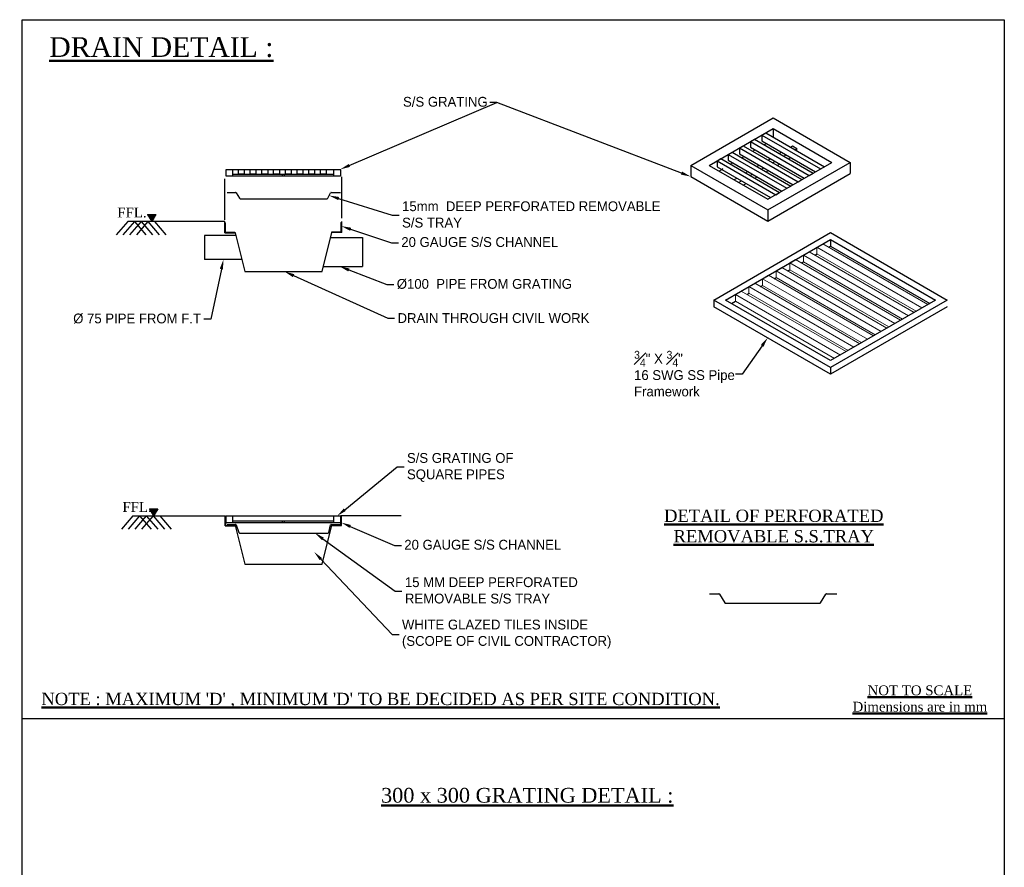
# Model space of a CAD drawing. Header units: millimetres. Extents: x 256680 to 410391, y -77299 to -22623.
# Tile 200 of 202: x 397942 to 410072, y -66372 to -55929. Entities that reach past the tile are written whole.
import ezdxf
from ezdxf import colors
from ezdxf.entities.mleader import LeaderData, LeaderLine
from ezdxf.math import Vec2, Vec3

# ---------------------------------------------------------------- set-up
doc = ezdxf.new("R2010")
doc.units = ezdxf.units.MM
doc.header["$LTSCALE"] = 2.5
doc.linetypes.add('HIDDEN', pattern=[0.375, 0.25, -0.125])
doc.layers.add('CKD-Dimensions', color=7, linetype='Continuous', lineweight=0)
doc.layers.add('CKD-TEXT', color=7, linetype='Continuous', lineweight=30)
doc.layers.add('CKD_Grating', color=7, linetype='Continuous')
doc.styles.add('CKD_Dimension Text', font='BOOKOSI.TTF')
doc.styles.get("Standard").update_dxf_attribs({"font": 'GOTHIC.TTF'})
pattern_1 = [(45, (-23593.16999, -14289.03641), (-0.04277746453, 0.04277746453), [])]
pattern_2 = [(45, (-23593.16999, -11301.15002), (-0.04277746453, 0.04277746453), [])]

# ---------------------------------------------------------------- blocks, each defined once
blk = doc.blocks.new('G$C70A365CB')
at = {"layer": 'CKD_Grating'}
h = blk.add_hatch(dxfattribs=at)
h.set_pattern_fill('ANSI31', scale=0.120993, style=0)
h.set_pattern_definition([(45, (-293.380467, 19324.36494), (-0.010694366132, 0.010694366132), [])])
h.paths.add_polyline_path([(1275.8, 10707.8), (1318.6, 10637.5), (1361.5, 10707.8)])
h = blk.add_hatch(dxfattribs=at)
h.set_pattern_fill('ANSI31', color=1, scale=0.483972, style=0)
h.set_pattern_definition(pattern_2)
h.paths.add_polyline_path([(2068.9, 10627.5), (2064.8, 10627.5), (2064.8, 10526.3), (2168, 10526.3), (2167.3, 10529.1), (2068.9, 10529.1)])
h = blk.add_hatch(dxfattribs=at)
h.set_pattern_fill('ANSI31', color=1, scale=0.483972, style=0)
h.set_pattern_definition(pattern_2)
h.paths.add_polyline_path([(3245.2, 10532.2), (3151.5, 10532.2), (3150.7, 10529.1), (3249, 10529.1), (3249, 10627.5), (3245.2, 10627.5)])
h = blk.add_hatch(dxfattribs=at)
h.set_pattern_fill('ANSI31', scale=0.120993, style=0)
h.set_pattern_definition([(45, (-274.272014, 16327.923653), (-0.010694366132, 0.010694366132), [])])
h.paths.add_polyline_path([(1294.9, 7711.4), (1337.7, 7641.1), (1380.6, 7711.4)])
h = blk.add_hatch(dxfattribs=at)
h.set_pattern_fill('ANSI31', color=1, scale=0.483972, style=0)
h.set_pattern_definition(pattern_1)
h.paths.add_polyline_path([(2068.9, 7639.6), (2064.8, 7639.6), (2064.8, 7538.4), (2168, 7538.4), (2167.3, 7541.3), (2068.9, 7541.3)])
h = blk.add_hatch(dxfattribs=at)
h.set_pattern_fill('ANSI31', color=1, scale=0.483972, style=0)
h.set_pattern_definition(pattern_1)
h.paths.add_polyline_path([(3245.2, 7544.3), (3151.5, 7544.3), (3150.7, 7541.3), (3249, 7541.3), (3249, 7639.6), (3245.2, 7639.6)])
at = {"ltscale": 4}
blk.add_lwpolyline([(9999, 0), (0, 0), (0, 12692), (9999, 12692)], close=True, dxfattribs=at)
for points in [[(1074.5, 10637.5), (957.5, 10502)], [(1142.5, 10637.5), (1025.5, 10502)], [(1210.5, 10637.5), (1093.5, 10502)], [(1142.5, 10637.5), (1259.4, 10502)], [(1278.5, 10637.5), (1161.5, 10502)], [(1210.5, 10637.5), (1327.4, 10502)], [(1278.5, 10637.5), (1395.4, 10502)], [(1346.5, 10637.5), (1463.4, 10502)], [(1127.3, 7639.5), (1010.3, 7504)], [(1195.3, 7639.5), (1078.3, 7504)], [(1263.3, 7639.5), (1146.3, 7504)], [(1195.3, 7639.5), (1312.3, 7504)], [(1331.3, 7639.5), (1214.3, 7504)], [(1263.3, 7639.5), (1380.3, 7504)], [(1331.3, 7639.5), (1448.3, 7504)], [(1399.3, 7639.5), (1516.3, 7504)], [(0, 5576), (9999, 5576)]]:
    blk.add_lwpolyline(points, dxfattribs=at)
at = {"layer": 'CKD_Grating'}
for p, q in [((6805.9, 11208.1), (7644.3, 11692.2)), ((7644.3, 11692.2), (8430.2, 11238.4)), ((6994.5, 11208.1), (7644.3, 11583.3)), ((7644.3, 11583.3), (8241.6, 11238.4)), ((7644.3, 11583.3), (7644.3, 11497.1)), ((7554, 11417.7), (7577.5, 11431.3)), ((7440, 11351.9), (7463.6, 11365.5)), ((7212.1, 11220.3), (7235.7, 11233.9)), ((7326, 11286.1), (7349.6, 11299.7)), ((7591.8, 10754.4), (8430.2, 11238.4)), ((7591.8, 10863.3), (8241.6, 11238.4)), ((8430.2, 11238.4), (8430.2, 11125)), ((6805.9, 11208.1), (6805.9, 11094.7)), ((6805.9, 11208.1), (7591.8, 10754.4)), ((6994.5, 11208.1), (7591.8, 10863.3)), ((7098.1, 11154.5), (7121.7, 11168.1)), ((7112, 11162.5), (7135.5, 11176.1)), ((6805.9, 11094.7), (7591.8, 10640.9)), ((7591.8, 10640.9), (8430.2, 11125)), ((7591.8, 10754.4), (7591.8, 10640.9)), ((2174, 10494.4), (1855.4, 10494.4)), ((1855.4, 10494.4), (1855.4, 10250.9)), ((3138.8, 10473.8), (3462.6, 10473.8)), ((3462.6, 10473.8), (3462.6, 10179.4)), ((2234.9, 10250.9), (1855.4, 10250.9)), ((3065.2, 10179.4), (3462.6, 10179.4)), ((3249, 7541.3), (3249, 7639.6)), ((3150.7, 7541.3), (3249, 7541.3))]:
    blk.add_line(p, q, dxfattribs=at)
at = {"layer": 'CKD_Grating', "color": 4}
for p, q in [((7530.4, 11517.5), (7569.7, 11540.2)), ((7569.7, 11540.2), (8166.9, 11195.3)), ((7416.4, 11451.7), (7455.7, 11474.4)), ((7416.4, 11451.7), (8013.7, 11106.9)), ((7416.4, 11451.7), (7416.4, 11392.7)), ((7455.7, 11474.4), (8053, 11129.5)), ((7530.4, 11517.5), (8127.6, 11172.6)), ((7530.4, 11517.5), (7530.4, 11458.5)), ((7530.4, 11458.5), (8076.6, 11143.1)), ((7188.5, 11320.1), (7227.8, 11342.8)), ((7227.8, 11342.8), (7825.1, 10998)), ((7302.5, 11385.9), (7341.8, 11408.6)), ((7302.5, 11385.9), (7899.7, 11041.1)), ((7302.5, 11385.9), (7302.5, 11326.9)), ((7341.8, 11408.6), (7939, 11063.7)), ((7416.4, 11392.7), (7962.6, 11077.4)), ((7074.6, 11254.3), (7113.9, 11277)), ((7074.6, 11254.3), (7671.8, 10909.5)), ((7074.6, 11254.3), (7074.6, 11195.3)), ((7113.9, 11277), (7711.1, 10932.2)), ((7188.5, 11320.1), (7785.8, 10975.3)), ((7188.5, 11320.1), (7188.5, 11261.1)), ((7188.5, 11261.1), (7734.7, 10945.8)), ((7302.5, 11326.9), (7848.7, 11011.6)), ((7074.6, 11195.3), (7616.8, 10882.3)), ((8013.7, 11106.9), (8053, 11129.5)), ((8127.6, 11172.6), (8166.9, 11195.3)), ((2142.4, 11117.6), (3173.1, 11117.6)), ((7899.7, 11041.1), (7939, 11063.7)), ((7671.8, 10909.5), (7711.1, 10932.2)), ((7785.8, 10975.3), (7825.1, 10998)), ((2142.4, 7588.5), (3173.1, 7588.5))]:
    blk.add_line(p, q, dxfattribs=at)
at = {"layer": 'CKD_Grating', "color": 3}
for p, q in [((7707.2, 11329.2), (7730.8, 11342.8)), ((7821.1, 11395), (7840.8, 11406.3)), ((7840.8, 11406.3), (7887.9, 11379.1)), ((7868.3, 11367.7), (7887.9, 11379.1)), ((7887.9, 11356.4), (7887.9, 11379.1)), ((7593.2, 11263.4), (7616.8, 11277)), ((7640.4, 11236.2), (7664, 11249.8)), ((7754.3, 11302), (7777.9, 11315.6)), ((7801.5, 11274.7), (7825.1, 11288.3)), ((7365.3, 11131.8), (7388.9, 11145.4)), ((7479.3, 11197.6), (7502.9, 11211.2)), ((7526.4, 11170.4), (7550, 11184)), ((7573.6, 11143.1), (7597.2, 11156.8)), ((7687.5, 11208.9), (7711.1, 11222.5)), ((2648.2, 11099), (2648.2, 11117.6)), ((2648.2, 11117.6), (2667.7, 11117.6)), ((2667.7, 11117.6), (2667.7, 11099)), ((7251.4, 11066), (7275, 11079.6)), ((7298.5, 11038.8), (7322.1, 11052.4)), ((7412.5, 11104.6), (7436.1, 11118.2)), ((7459.6, 11077.4), (7483.2, 11091)), ((7345.7, 11011.6), (7369.3, 11025.2)), ((2648.2, 7569.9), (2648.2, 7588.5)), ((2648.2, 7588.5), (2667.7, 7588.5)), ((2667.7, 7588.5), (2667.7, 7569.9))]:
    blk.add_line(p, q, dxfattribs=at)
at = {"layer": 'CKD_Grating', "color": 1}
for p, q in [((2074.6, 11098.9), (2074.6, 11168.3)), ((2074.6, 11168.3), (3240.5, 11168.3)), ((3240.5, 11168.3), (3240.5, 11098.9)), ((3240.5, 11098.9), (2074.6, 11098.9)), ((2667.7, 11099), (2646.3, 11099)), ((2068.9, 7639.5), (2068.9, 7541.2)), ((3245.2, 7544.3), (3245.2, 7639.6)), ((2068.9, 7541.3), (2167.3, 7541.3)), ((2667.7, 7569.9), (2646.3, 7569.9)), ((3150.7, 7544.3), (3245.2, 7544.3))]:
    blk.add_line(p, q, dxfattribs=at)
at = {"layer": 'CKD_Grating', "color": 7, "linetype": 'HIDDEN', "ltscale": 2000}
for p, q in [((2064.1, 10652.5), (2064.1, 11072.1)), ((3254.6, 10672.2), (3254.6, 11090.4))]:
    blk.add_line(p, q, dxfattribs=at)
at = {"layer": 'CKD_Grating', "color": 6}
for p, q in [((2086.6, 10933.2), (2172.2, 10933.2)), ((2177.8, 10928.8), (2211.6, 10874)), ((3111.1, 10874), (3140.1, 10928.8)), ((3145.8, 10933.2), (3240, 10933.2)), ((2217.5, 10869.4), (3105.2, 10869.4)), ((2086.6, 7553.4), (2172.2, 7553.4)), ((2177.8, 7549), (2206.7, 7469.2)), ((3119.9, 7469.2), (3140.1, 7549)), ((3145.8, 7553.4), (3240, 7553.4)), ((2212.5, 7464.6), (3114, 7464.6)), ((6996.2, 6846.6), (7092.4, 6846.6)), ((7098.8, 6841.6), (7152.5, 6754.9)), ((8126.1, 6754.9), (8181.4, 6841.6)), ((8187.7, 6846.6), (8293.8, 6846.6)), ((7158.8, 6750), (8119.8, 6750))]:
    blk.add_line(p, q, dxfattribs=at)
at = {"layer": 'CKD_Grating', "color": 7}
for p, q in [((2061.5, 10637.5), (1074.5, 10637.5)), ((1275.8, 10707.8), (1318.6, 10637.5)), ((1275.8, 10707.8), (1361.5, 10707.8)), ((1361.5, 10707.8), (1318.6, 10637.5)), ((2061.5, 10521.3), (2061.5, 10637.5)), ((3254.6, 10524.4), (3254.6, 10637.5)), ((2061.5, 10521.3), (2167.3, 10521.3)), ((2167.3, 10521.3), (2265.6, 10127.9)), ((3052.4, 10127.9), (3151.5, 10524.4)), ((3254.6, 10524.4), (3151.5, 10524.4)), ((2265.6, 10127.9), (2536.7, 10127.9)), ((2521.5, 10127.3), (3052.4, 10127.9)), ((1294.9, 7711.4), (1337.7, 7641.1)), ((1294.9, 7711.4), (1380.6, 7711.4)), ((1380.6, 7711.4), (1337.7, 7641.1)), ((2064.8, 7639.5), (2064.8, 7538.3)), ((2064.8, 7538.4), (2168, 7538.4)), ((2167.3, 7541.3), (2265.6, 7147.9)), ((3052.4, 7147.9), (3151.5, 7544.3)), ((2265.6, 7147.9), (3052.4, 7147.9))]:
    blk.add_line(p, q, dxfattribs=at)
at = {"layer": 'CKD_Grating', "color": 8}
for p, q in [((7042.6, 9837.8), (8230.5, 10523.6)), ((7161.4, 9837.8), (8230.5, 10455)), ((8230.5, 10523.6), (9418.3, 9837.8)), ((8230.5, 10455), (9299.5, 9837.8)), ((8230.5, 10455), (8230.5, 10386.4)), ((8210.7, 10375), (8230.5, 10386.4)), ((8230.5, 10386.4), (9240.1, 9803.5)), ((7933.5, 10215), (7953.3, 10226.4)), ((8072.1, 10295), (8091.9, 10306.4)), ((7794.9, 10135), (7814.7, 10146.4)), ((7656.3, 10054.9), (7676.1, 10066.4)), ((7517.8, 9974.9), (7537.6, 9986.4)), ((8230.5, 9152), (7042.6, 9837.8)), ((7042.6, 9837.8), (7042.6, 9769.2)), ((8230.5, 9220.6), (7161.4, 9837.8)), ((7220.8, 9803.5), (7260.4, 9826.3)), ((7379.2, 9894.9), (7399, 9906.4)), ((9418.3, 9837.8), (8230.5, 9152)), ((9299.5, 9837.8), (8230.5, 9220.6)), ((8230.5, 9083.4), (7042.6, 9769.2)), ((9418.3, 9769.2), (8230.5, 9083.4)), ((8230.5, 9152), (8230.5, 9083.4))]:
    blk.add_line(p, q, dxfattribs=at)
at = {"layer": 'CKD_Grating', "color": 3, "lineweight": 9}
for p, q in [((8012.7, 10329.3), (7953.3, 10295)), ((8012.7, 10329.3), (9081.8, 9712)), ((8151.3, 10409.3), (8091.9, 10375)), ((8091.9, 10375), (9160.9, 9757.8)), ((8091.9, 10375), (8091.9, 10306.4)), ((8151.3, 10409.3), (9220.3, 9792.1)), ((7874.1, 10249.3), (7814.7, 10215)), ((7874.1, 10249.3), (8943.2, 9632)), ((7953.3, 10295), (9022.4, 9677.8)), ((7953.3, 10295), (7953.3, 10226.4)), ((7953.3, 10226.4), (8963, 9643.5)), ((8091.9, 10306.4), (9101.5, 9723.5)), ((7735.5, 10169.2), (7676.1, 10135)), ((7676.1, 10135), (8745.2, 9517.7)), ((7676.1, 10135), (7676.1, 10066.4)), ((7735.5, 10169.2), (8804.6, 9552)), ((7814.7, 10215), (8883.8, 9597.7)), ((7814.7, 10215), (7814.7, 10146.4)), ((7814.7, 10146.4), (8824.4, 9563.5)), ((7596.9, 10089.2), (7537.6, 10054.9)), ((7537.6, 10054.9), (8606.6, 9437.7)), ((7537.6, 10054.9), (7537.6, 9986.4)), ((7596.9, 10089.2), (8666, 9472)), ((7676.1, 10066.4), (8685.8, 9483.4)), ((7319.8, 9929.2), (7260.4, 9894.9)), ((7319.8, 9929.2), (8388.8, 9312)), ((7458.4, 10009.2), (7399, 9974.9)), ((7399, 9974.9), (8468, 9357.7)), ((7399, 9974.9), (7399, 9906.4)), ((7458.4, 10009.2), (8527.4, 9392)), ((7537.6, 9986.4), (8547.2, 9403.4)), ((7260.4, 9894.9), (8329.5, 9277.7)), ((7260.4, 9894.9), (7260.4, 9826.3)), ((7260.4, 9826.3), (8270.1, 9243.4)), ((7399, 9906.4), (8408.6, 9323.4))]:
    blk.add_line(p, q, dxfattribs=at)
at = {"layer": 'CKD_Grating', "color": 0}
for p, q in [((1127.3, 7639.5), (2068.9, 7639.5)), ((3858, 7639.6), (3245.2, 7639.6))]:
    blk.add_line(p, q, dxfattribs=at)
at = {"layer": 'CKD_Grating', "color": 1}
for points in [[(2074.6, 11168.3), (2142, 11168.3), (2142, 11098.9), (2074.6, 11098.9)], [(2201.3, 11168.3), (2260.1, 11168.3), (2260.1, 11117.6), (2201.3, 11117.6)], [(2320.6, 11168.3), (2379.5, 11168.3), (2379.5, 11117.6), (2320.6, 11117.6)], [(2440, 11168.3), (2498.9, 11168.3), (2498.9, 11117.6), (2440, 11117.6)], [(2559.4, 11168.3), (2618.2, 11168.3), (2618.2, 11117.6), (2559.4, 11117.6)], [(2678.7, 11168.3), (2737.6, 11168.3), (2737.6, 11117.6), (2678.7, 11117.6)], [(2798.1, 11168.3), (2857, 11168.3), (2857, 11117.6), (2798.1, 11117.6)], [(2917.4, 11168.3), (2976.3, 11168.3), (2976.3, 11117.6), (2917.4, 11117.6)], [(3036.8, 11168.3), (3095.7, 11168.3), (3095.7, 11117.6), (3036.8, 11117.6)], [(3173.1, 11168.3), (3240.5, 11168.3), (3240.5, 11098.9), (3173.1, 11098.9)], [(2074.6, 7639.2), (2142, 7639.2), (2142, 7569.9), (2074.6, 7569.9)], [(3240.5, 7569.8), (2074.6, 7569.8), (2074.6, 7639.2), (3240.5, 7639.2)], [(3173.1, 7639.2), (3240.5, 7639.2), (3240.5, 7569.9), (3173.1, 7569.9)]]:
    blk.add_lwpolyline(points, close=True, dxfattribs=at)
at = {"layer": 'CKD_Grating', "color": 6}
for centre, radius, start, end in [((2172.2, 10927.4), 5.81, 14.03624, 90), ((3145.8, 10927.4), 5.81, 90, 165.96376), ((2217.5, 10875.5), 6.05, 194.03624, 270), ((3105.2, 10875.5), 6.05, 270, 345.96376), ((2172.2, 7547.5), 5.81, 14.03624, 90), ((3145.8, 7547.5), 5.81, 90, 165.96376), ((2212.5, 7470.6), 6.05, 194.03624, 270), ((3114, 7470.6), 6.05, 270, 345.96376), ((7092.4, 6840), 6.53, 14.03624, 90), ((8187.7, 6840), 6.53, 90, 165.96376), ((7158.8, 6756.5), 6.53, 194.03624, 270), ((8119.8, 6756.5), 6.53, 270, 345.96376)]:
    blk.add_arc(centre, radius, start, end, dxfattribs=at)
at = {"lineweight": 50, "attachment_point": 5, "style": 'CKD_Dimension Text'}
for s, insert, char_height, width in [('\\A1;{\\LDRAIN DETAIL :}', (1416.5, 12411.3), 200, 5014.399), ("\\A1;\\pxqc;{\\L\\C1;NOTE : MAXIMUM 'D' , MINIMUM 'D' TO BE DECIDED AS PER SITE CONDITION.}", (3648.1, 5761.3), 125, 7585.34), ('\\A1;\\pxqc;{\\LNOT TO SCALE\\PDimensions are in mm}', (9139.6, 5779.3), 100, 2412.001)]:
    blk.add_mtext(s, dxfattribs=dict(at, insert=insert, char_height=char_height, width=width))
at = {"layer": 'CKD-TEXT', "lineweight": 50, "attachment_point": 5, "style": 'CKD_Dimension Text'}
for s, insert, char_height, width in [('\\A1;\\pxqc;FFL.', (1116.6, 10727.3), 100, 485.728), ('\\A1;\\pxqc;FFL.', (1169.4, 7729.4), 100, 485.728), ('\\A1;\\pxqc;{\\LDETAIL OF PERFORATED\\PREMOVABLE S.S.TRAY }', (7651.8, 7535.3), 125, 2412.001), ('\\A1;\\pxqc;{\\L300 x 300 GRATING DETAIL :}', (5141.3, 4793.3), 150, 3696.114)]:
    blk.add_mtext(s, dxfattribs=dict(at, insert=insert, char_height=char_height, width=width))
at = {"layer": 'CKD-Dimensions', "ltscale": 4}
ml = blk.add_multileader_mtext('Standard', dxfattribs=at)
ml.set_content('S/S GRATING', color=7)
ml.set_leader_properties(color=152)
ml.build(insert=Vec2(0, 0))
ml.multileader.update_dxf_attribs({"text_left_attachment_type": 2, "text_right_attachment_type": 2, "dogleg_length": 70, "arrow_head_size": 100})
ctx = ml.context
ctx.base_point, ctx.char_height, ctx.arrow_head_size, ctx.landing_gap_size, ctx.plane_origin = Vec3(3847, 11847.9), 100, 100, 30, Vec3(3238.2, 11168.3)
ctx.left_attachment, ctx.right_attachment = 2, 2
notes = []
notes.append((ctx, [(1, (1, 1, 0), (4830.4, 11847.9), (-1, 0), 70, [(0, [(3238.2, 11168.3)], 0, []), (1, [(6805.9, 11094.7)], 0, [])])]))
ctx.mtext.insert, ctx.mtext.flow_direction = Vec3(3877, 11906), 5
ml = blk.add_multileader_mtext('Standard', dxfattribs=at)
ml.set_content('15mm  DEEP PERFORATED REMOVABLE S/S TRAY ', color=7)
ml.set_leader_properties(color=152)
ml.build(insert=Vec2(0, 0))
ml.multileader.update_dxf_attribs({"text_left_attachment_type": 2, "text_right_attachment_type": 2, "dogleg_length": 70, "arrow_head_size": 100})
ctx = ml.context
ctx.base_point, ctx.char_height, ctx.arrow_head_size, ctx.landing_gap_size, ctx.plane_origin = Vec3(3837.5, 10700), 100, 100, 30, Vec3(3125.6, 10901.4)
ctx.left_attachment, ctx.right_attachment = 2, 2
notes.append((ctx, [(0, (1, 1, 0), (3767.5, 10700), (1, 0), 70, [(0, [(3125.6, 10901.4)], 0, [])])]))
ctx.mtext.insert, ctx.mtext.width, ctx.mtext.flow_direction = Vec3(3867.5, 10842.6), 2255.68, 5
ml = blk.add_multileader_mtext('Standard', dxfattribs=at)
ml.set_content('20 GAUGE S/S CHANNEL', color=7)
ml.set_leader_properties(color=152)
ml.build(insert=Vec2(0, 0))
ml.multileader.update_dxf_attribs({"text_left_attachment_type": 2, "text_right_attachment_type": 2, "dogleg_length": 70, "arrow_head_size": 100})
ctx = ml.context
ctx.base_point, ctx.char_height, ctx.arrow_head_size, ctx.landing_gap_size, ctx.plane_origin = Vec3(3829.5, 10419.9), 100, 100, 30, Vec3(3248.5, 10590)
ctx.left_attachment, ctx.right_attachment = 2, 2
notes.append((ctx, [(0, (1, 1, 0), (3759.5, 10419.9), (1, 0), 70, [(0, [(3248.5, 10590)], 0, [])])]))
ctx.mtext.insert, ctx.mtext.flow_direction = Vec3(3859.5, 10478), 5
ml = blk.add_multileader_mtext('Standard', dxfattribs=at)
ml.set_content('%%C 75 PIPE FROM F.T', color=7)
ml.set_leader_properties(color=152)
ml.build(insert=Vec2(0, 0))
ml.multileader.update_dxf_attribs({"text_left_attachment_type": 2, "text_right_attachment_type": 2, "dogleg_length": 70, "arrow_head_size": 100})
ctx = ml.context
ctx.base_point, ctx.char_height, ctx.arrow_head_size, ctx.landing_gap_size, ctx.plane_origin = Vec3(532.4, 9644.4), 100, 100, 30, Vec3(2048.5, 10250.9)
ctx.left_attachment, ctx.right_attachment, ctx.text_align_type = 2, 2, 2
notes.append((ctx, [(1, (1, 1, 0), (1919, 9644.4), (-1, 0), 70, [(0, [(2048.5, 10250.9)], 0, [])])]))
ctx.mtext.insert, ctx.mtext.width, ctx.mtext.alignment, ctx.mtext.flow_direction = Vec3(1819, 9700), 1524.931, 3, 5
ml = blk.add_multileader_mtext('Standard', dxfattribs=at)
ml.set_content('DRAIN THROUGH CIVIL WORK', color=7)
ml.set_leader_properties(color=152)
ml.build(insert=Vec2(0, 0))
ml.multileader.update_dxf_attribs({"text_left_attachment_type": 2, "text_right_attachment_type": 2, "dogleg_length": 70, "arrow_head_size": 100})
ctx = ml.context
ctx.base_point, ctx.char_height, ctx.arrow_head_size, ctx.landing_gap_size, ctx.plane_origin = Vec3(3791, 9651.5), 100, 100, 30, Vec3(2401.2, 10127.9)
ctx.left_attachment, ctx.right_attachment = 2, 2
notes.append((ctx, [(0, (1, 1, 0), (3721, 9651.5), (1, 0), 70, [(0, [(2671, 10127.5)], 0, [])])]))
ctx.mtext.insert, ctx.mtext.flow_direction = Vec3(3821, 9704), 5
ml = blk.add_multileader_mtext('Standard', dxfattribs=at)
ml.set_content('%%C100  PIPE FROM GRATING', color=7)
ml.set_leader_properties(color=152)
ml.build(insert=Vec2(0, 0))
ml.multileader.update_dxf_attribs({"text_left_attachment_type": 2, "text_right_attachment_type": 2, "dogleg_length": 70, "arrow_head_size": 100})
ctx = ml.context
ctx.base_point, ctx.char_height, ctx.arrow_head_size, ctx.landing_gap_size, ctx.plane_origin = Vec3(3783.5, 9996.4), 100, 100, 30, Vec3(3308, 10179.4)
ctx.left_attachment, ctx.right_attachment = 2, 2
notes.append((ctx, [(0, (1, 1, 0), (3713.5, 9996.4), (1, 0), 70, [(0, [(3232, 10179.4)], 0, [])])]))
ctx.mtext.insert, ctx.mtext.flow_direction = Vec3(3813.5, 10052), 5
ml = blk.add_multileader_mtext('Standard', dxfattribs=at)
ml.set_content('\\A1;{\\H0.8x;\\S3#4;}" X {\\H0.8x;\\S3#4;}" \\P16 SWG SS Pipe Framework', color=7)
ml.set_leader_properties(color=152)
ml.build(insert=Vec2(0, 0))
ml.multileader.update_dxf_attribs({"text_left_attachment_type": 2, "text_right_attachment_type": 2, "dogleg_length": 70, "arrow_head_size": 100})
ctx = ml.context
ctx.base_point, ctx.char_height, ctx.arrow_head_size, ctx.landing_gap_size, ctx.plane_origin = Vec3(6199.4, 9082.6), 100, 100, 30, Vec3(7590.1, 9453.1)
ctx.left_attachment, ctx.right_attachment, ctx.attachment_type = 2, 2, 2
notes.append((ctx, [(0, (1, 1, 0), (7331.2, 9082.6), (-1, 0), 70, [(0, [(7590.1, 9453.1)], 0, [])])]))
ctx.mtext.insert, ctx.mtext.width, ctx.mtext.flow_direction = Vec3(6229.4, 9320), 1090.935, 5
ml = blk.add_multileader_mtext('Standard', dxfattribs=at)
ml.set_content('S/S GRATING OF\\PSQUARE PIPES', color=7)
ml.set_leader_properties(color=152)
ml.build(insert=Vec2(0, 0))
ml.multileader.update_dxf_attribs({"text_left_attachment_type": 2, "text_right_attachment_type": 2, "dogleg_length": 70, "arrow_head_size": 100})
ctx = ml.context
ctx.base_point, ctx.char_height, ctx.arrow_head_size, ctx.landing_gap_size, ctx.plane_origin = Vec3(3887, 8140), 100, 100, 30, Vec3(3206.8, 7639.2)
ctx.left_attachment, ctx.right_attachment = 2, 2
notes.append((ctx, [(0, (1, 1, 0), (3817, 8140), (1, 0), 70, [(0, [(3206.8, 7639.2)], 0, [])])]))
ctx.mtext.insert, ctx.mtext.flow_direction = Vec3(3917, 8279.8), 5
ml = blk.add_multileader_mtext('Standard', dxfattribs=at)
ml.set_content('20 GAUGE S/S CHANNEL', color=7)
ml.set_leader_properties(color=152)
ml.build(insert=Vec2(0, 0))
ml.multileader.update_dxf_attribs({"text_left_attachment_type": 2, "text_right_attachment_type": 2, "dogleg_length": 70, "arrow_head_size": 100})
ctx = ml.context
ctx.base_point, ctx.char_height, ctx.arrow_head_size, ctx.landing_gap_size, ctx.plane_origin = Vec3(3860, 7338), 100, 100, 30, Vec3(3248, 7572)
ctx.left_attachment, ctx.right_attachment = 2, 2
notes.append((ctx, [(0, (1, 1, 0), (3790, 7338), (1, 0), 70, [(0, [(3248, 7572)], 0, [])])]))
ctx.mtext.insert, ctx.mtext.flow_direction = Vec3(3890, 7396.1), 5
ml = blk.add_multileader_mtext('Standard', dxfattribs=at)
ml.set_content('15 MM DEEP PERFORATED\\PREMOVABLE S/S TRAY  ', color=7)
ml.set_leader_properties(color=152)
ml.build(insert=Vec2(0, 0))
ml.multileader.update_dxf_attribs({"text_left_attachment_type": 2, "text_right_attachment_type": 2, "dogleg_length": 70, "arrow_head_size": 100})
ctx = ml.context
ctx.base_point, ctx.char_height, ctx.arrow_head_size, ctx.landing_gap_size, ctx.plane_origin = Vec3(3866, 6872), 100, 100, 30, Vec3(2939, 7488)
ctx.left_attachment, ctx.right_attachment = 2, 2
notes.append((ctx, [(0, (1, 1, 0), (3796, 6872), (1, 0), 70, [(0, [(2981, 7464.6)], 0, [])])]))
ctx.mtext.insert, ctx.mtext.width, ctx.mtext.flow_direction = Vec3(3896, 7014.6), 2091.742, 5
ml = blk.add_multileader_mtext('Standard', dxfattribs=at)
ml.set_content('WHITE GLAZED TILES INSIDE \\P(SCOPE OF CIVIL CONTRACTOR)', color=7)
ml.set_leader_properties(color=152)
ml.build(insert=Vec2(0, 0))
ml.multileader.update_dxf_attribs({"text_left_attachment_type": 2, "text_right_attachment_type": 2, "dogleg_length": 70, "arrow_head_size": 100})
ctx = ml.context
ctx.base_point, ctx.char_height, ctx.arrow_head_size, ctx.landing_gap_size, ctx.plane_origin = Vec3(3836, 6432), 100, 100, 30, Vec3(2972, 7272)
ctx.left_attachment, ctx.right_attachment = 2, 2
notes.append((ctx, [(0, (1, 1, 0), (3766, 6432), (1, 0), 70, [(0, [(2972, 7272)], 0, [])])]))
ctx.mtext.insert, ctx.mtext.flow_direction = Vec3(3866, 6583.3), 5
for ctx, leaders in notes:
    for number, flags, end, landing, length, lines in leaders:
        leader = LeaderData()
        leader.index, (leader.has_last_leader_line, leader.has_dogleg_vector, leader.attachment_direction) = number, flags
        leader.last_leader_point, leader.dogleg_vector, leader.dogleg_length = Vec3(end), Vec3(landing), length
        for number, points, colour, breaks in lines:
            line = LeaderLine()
            line.index, line.vertices, line.color, line.breaks = number, Vec3.list(points), colors.encode_raw_color(colour), breaks
            leader.lines.append(line)
        ctx.leaders.append(leader)

msp = doc.modelspace()

# ---------------------------------------------------------------- block references
at = {"ltscale": 4, "xscale": 1.21, "yscale": 1.21, "zscale": 1.21}
msp.add_blockref('G$C70A365CB', (397973.5, -71286.4), dxfattribs=at)

doc.saveas('drawing.dxf')
